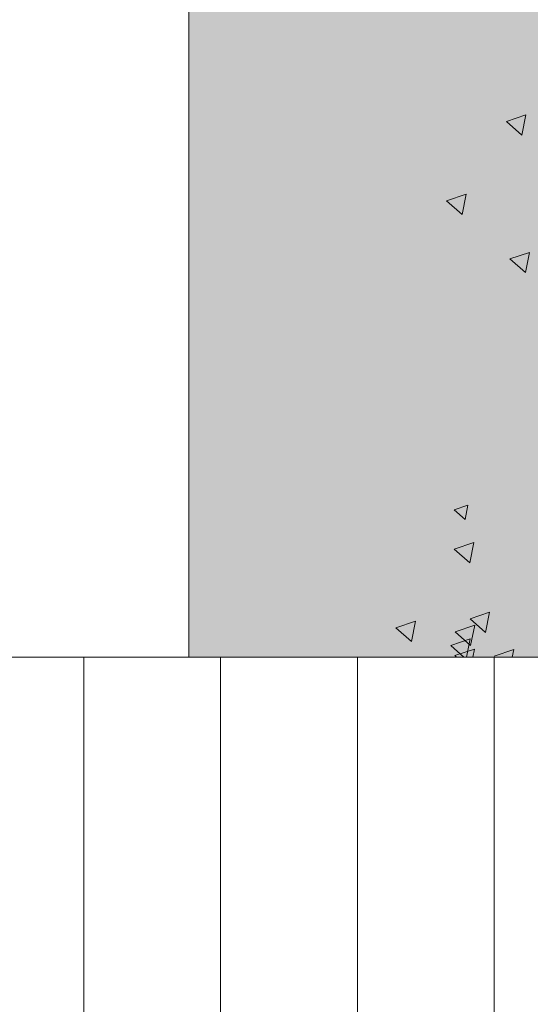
# Model space of a CAD drawing. Header units: millimetres. Extents: x -54722 to 267911, y -1116 to 19261.
# Tile 93 of 136: x 260280 to 260653, y 1348 to 2068. Entities that reach past the tile are written whole.
import ezdxf

# ---------------------------------------------------------------- set-up
doc = ezdxf.new("R2010")
doc.units = ezdxf.units.MM
for name, color, linetype, lineweight in [('A-WALL', 113, 'Continuous', 9), ('A-WALL-PATT', 111, 'Continuous', 9), ('L-PLNT', 71, 'Continuous', 9)]:
    doc.layers.add(name, color=color, linetype=linetype, lineweight=lineweight)

# ---------------------------------------------------------------- blocks, each defined once
blk = doc.blocks.new('SBA_PLNT-DTL-GenericTree_02 - ANG-000-622235-Façade Sud')
at = {"layer": 'L-PLNT'}
for p, q in [((4066.76, 1993.88), (4081.03, 1998.68)), ((4078.06, 1983.91), (4066.76, 1993.88)), ((4081.03, 1998.68), (4078.06, 1983.91)), ((4023.04, 1935.84), (4037.31, 1940.64)), ((4037.31, 1940.64), (4034.34, 1925.87)), ((4034.34, 1925.87), (4023.04, 1935.84)), ((4069.38, 1893.37), (4083.66, 1898.18)), ((4080.69, 1883.41), (4069.38, 1893.37)), ((4083.66, 1898.18), (4080.69, 1883.41)), ((4028.71, 1709.89), (4038.71, 1713.26)), ((4038.71, 1713.26), (4036.62, 1702.92)), ((4036.62, 1702.92), (4028.71, 1709.89)), ((4028.67, 1681.22), (4042.95, 1686.02)), ((4042.95, 1686.02), (4039.97, 1671.26)), ((4039.97, 1671.26), (4028.67, 1681.22)), ((4040.18, 1630.3), (4054.46, 1635.1)), ((4054.46, 1635.1), (4051.48, 1620.33)), ((3986, 1623.62), (4000.28, 1628.43)), ((4000.28, 1628.43), (3997.31, 1613.66)), ((4051.48, 1620.33), (4040.18, 1630.3)), ((3997.31, 1613.66), (3986, 1623.62)), ((4029.32, 1620.77), (4043.6, 1625.58)), ((4040.62, 1610.81), (4029.32, 1620.77)), ((4043.6, 1625.58), (4040.62, 1610.81)), ((4026.1, 1610.75), (4040.38, 1615.55)), ((4040.38, 1615.55), (4037.72, 1602.34)), ((4035.65, 1602.34), (4026.1, 1610.75)), ((4029.2, 1603.38), (4043.48, 1608.18)), ((4043.48, 1608.18), (4042.3, 1602.34)), ((4057.84, 1603.03), (4072.12, 1607.84)), ((4072.12, 1607.84), (4071.01, 1602.34)), ((4030.38, 1602.34), (4029.2, 1603.38))]:
    blk.add_line(p, q, dxfattribs=at)

msp = doc.modelspace()

# ---------------------------------------------------------------- hatches: boundary and pattern name
at = {"layer": 'A-WALL-PATT'}
msp.add_hatch(color=256, dxfattribs=at).paths.add_polyline_path([(262220.73, 1602.34), (262253.1, 1602.34), (262253.1, 3223.37), (262207.87, 3224.13), (262207.87, 3243.31), (259666.1, 3243.31), (259666.1, 3228.08), (262147.87, 3228.08), (262147.87, 3198.08), (260409.77, 3198.08), (260409.77, 3143.31), (260403.38, 3143.31), (260403.38, 1602.34), (262129.03, 1602.34)])
h = msp.add_hatch(dxfattribs=at)
h.set_pattern_fill('FP_17', color=256, style=0, pattern_type=2)
h.set_pattern_definition([(90, (268426.51, 0), (-100, 6e-15), [])])
h.paths.add_polyline_path([(257154.1, 150), (262491.15, 150), (262491.15, 1602.34), (253235.22, 1602.34), (253235.22, 210), (253633.41, 210), (253633.41, 150), (257117.06, 150)])

# ---------------------------------------------------------------- linework, layer by layer
at = {"layer": 'A-WALL'}
for p, q in [((260403.38, 1602.34), (260403.38, 3143.31)), ((262491.15, 1602.34), (252861.88, 1602.34))]:
    msp.add_line(p, q, dxfattribs=at)

# ---------------------------------------------------------------- block references
at = {"layer": 'L-PLNT'}
msp.add_blockref('SBA_PLNT-DTL-GenericTree_02 - ANG-000-622235-Façade Sud', (256568.64, 0), dxfattribs=at)

doc.saveas('drawing.dxf')
